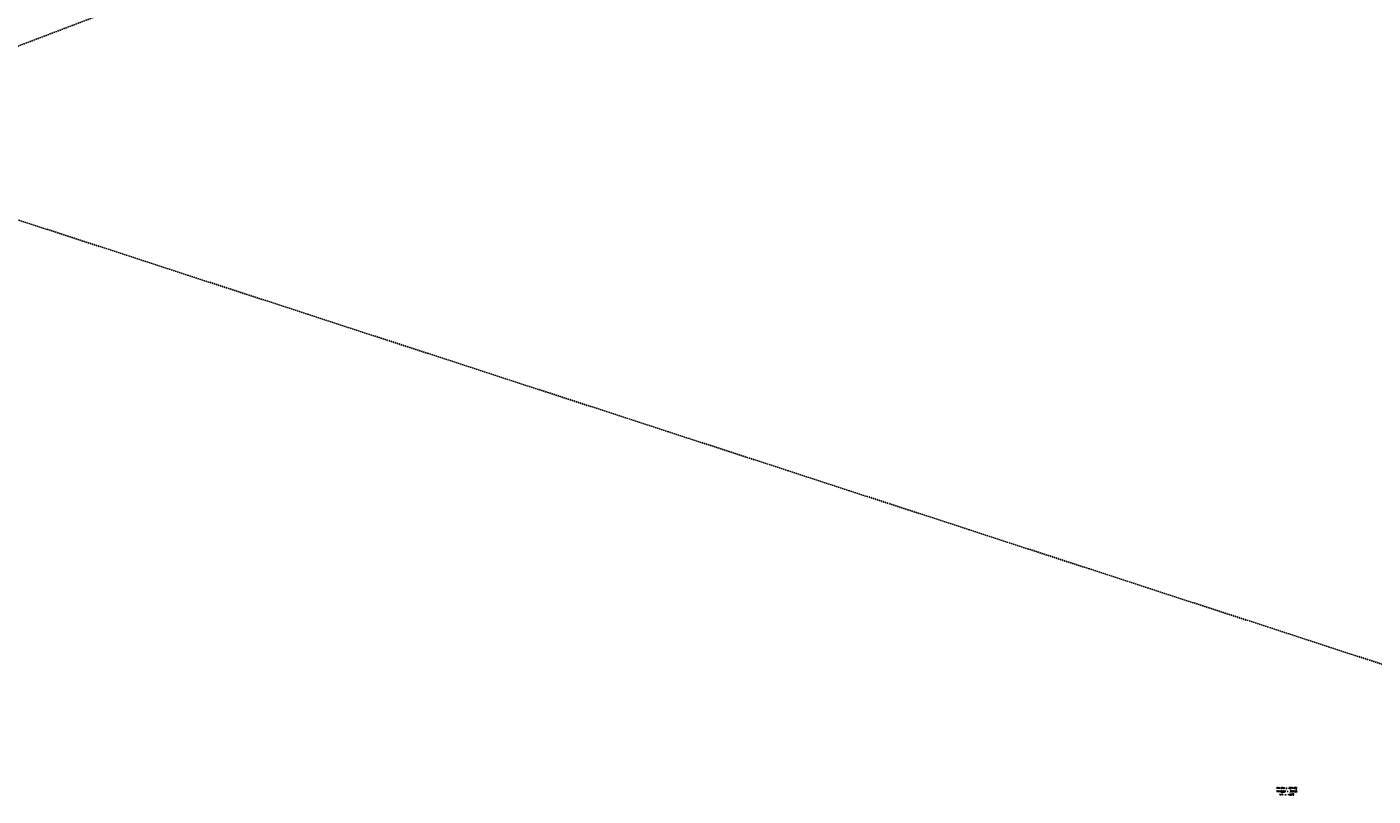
# Model space of a CAD drawing. Extents: x 114466 to 237039, y 16086 to 93345.
# Tile 41 of 81: x 164605 to 170505, y 44659 to 48030. Entities that reach past the tile are written whole.
import ezdxf
from ezdxf.enums import TextEntityAlignment as Align

# ---------------------------------------------------------------- set-up
doc = ezdxf.new("R2010")
doc.units = 0
doc.header["$LTSCALE"] = 50
doc.header["$MEASUREMENT"] = 0
doc.linetypes.add('HIDDEN_050%', pattern=[0.1875, 0.125, -0.0625])
doc.layers.add('_CAB-PROF-TXT', color=31, linetype='HIDDEN_050%', plot=False)
doc.layers.add('STERLING-02-PFGCT', color=3, linetype='Continuous')
doc.styles.add('L140', font='ROMANSM.shx', dxfattribs={"height": 14})

msp = doc.modelspace()

# ---------------------------------------------------------------- linework, layer by layer
at = {"layer": '_CAB-PROF-TXT'}
for points in [[(140642.38497, 54975.4403), (182346.53346, 41393.3333)], [(146560.7955, 41083.86745), (178320.63791, 53187.41613)]]:
    msp.add_lwpolyline(points, dxfattribs=at)

# ---------------------------------------------------------------- texts
at = {"layer": 'STERLING-02-PFGCT', "style": 'L140'}
for s, p in [('PVI ELEV = 339.05', (170126.81245, 44676.85994)), ('PVI STA = 327+50', (170126.81245, 44690.85994)), ('A.D. = -2.50', (170126.81245, 44662.85994))]:
    msp.add_text(s, height=7, dxfattribs=at).set_placement(p, align=Align.CENTER)

doc.saveas('drawing.dxf')
